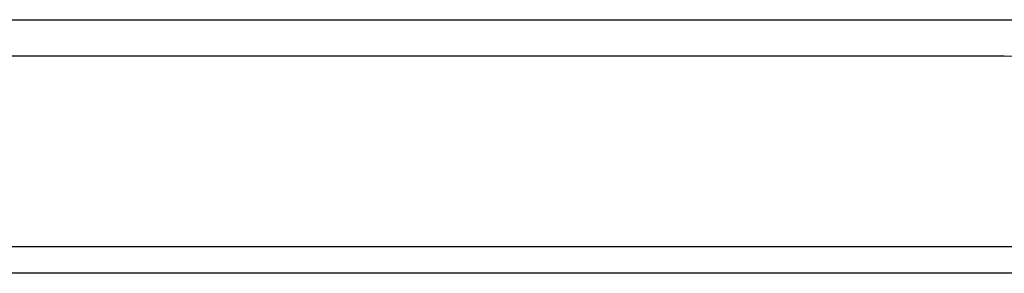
# Model space of a CAD drawing. Header units: inches. Extents: x 14 to 456, y 41 to 215.
# Tile 36 of 256: x 100.127 to 103.756, y 40.709 to 41.643. Entities that reach past the tile are written whole.
import ezdxf

# ---------------------------------------------------------------- set-up
doc = ezdxf.new("R2010")
doc.units = ezdxf.units.IN
doc.header["$MEASUREMENT"] = 0
doc.layers.add('Visible Edges(ANSI)', color=7, linetype='Continuous', lineweight=25)
doc.layers.add('Visible Tangent Edges(ANSI)', color=7, linetype='Continuous', lineweight=25)

msp = doc.modelspace()

# ---------------------------------------------------------------- linework, layer by layer
at = {"layer": 'Visible Edges(ANSI)'}
for p, q in [((93.3616, 41.6432), (104.2358, 41.6432)), ((103.7562, 41.5092), (93.8412, 41.5092)), ((109.5002, 40.7092), (61.8952, 40.7092))]:
    msp.add_line(p, q, dxfattribs=at)
msp.add_arc((103.7562, 41.1972), 0.312, 0, 90, dxfattribs=at)
at = {"layer": 'Visible Tangent Edges(ANSI)'}
msp.add_line((61.8952, 40.8082), (109.5002, 40.8082), dxfattribs=at)

doc.saveas('drawing.dxf')
